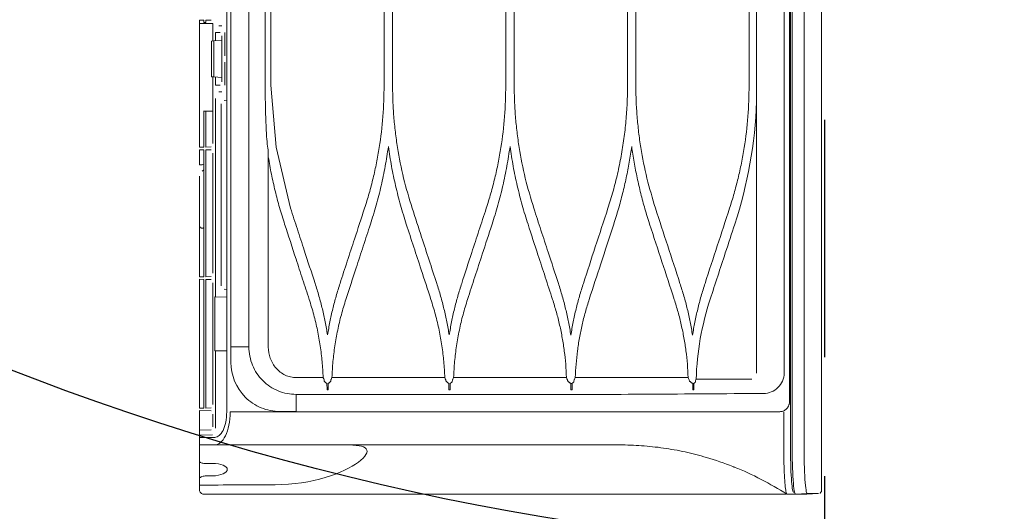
# Model space of a CAD drawing. Header units: inches. Extents: x 65192 to 78842, y -37594 to -36109.
# Tile 8 of 63: x 66825 to 66856, y -36754 to -36738. Entities that reach past the tile are written whole.
import ezdxf

# ---------------------------------------------------------------- set-up
doc = ezdxf.new("R2010")
doc.units = ezdxf.units.IN
doc.header["$MEASUREMENT"] = 0
doc.linetypes.add('HIDDEN', pattern=[0.375, 0.25, -0.125])
doc.layers.add('## 06 klimatyzator', color=30, linetype='Continuous', lineweight=15)
doc.layers.add('p--drzwi', color=7, linetype='Continuous')
doc.layers.add('p--podciąg', color=7, linetype='Continuous')

# ---------------------------------------------------------------- blocks, each defined once
blk = doc.blocks.new('drzwi-90-100')
blk.add_arc((10.8, 3.225), 84.153, 359.52334, 90.47666)
blk = doc.blocks.new('A$C66B7A3C4')
at = {"layer": '## 06 klimatyzator', "lineweight": 15}
for p, q in [((0.987, 1.56), (0.987, 85.44)), ((1.019, 84.083), (1.019, 2.917)), ((1.18, 3.822), (1.18, 83.178)), ((18.684, 82.346), (18.684, 4.654)), ((0.557, 43.5), (0.557, 1.56)), ((0.932, 1.56), (0.932, 43.5)), ((18.114, 43.5), (18.114, 4.654)), ((18.818, 43.5), (18.818, 2.6)), ((2.055, 29.154), (2.055, 3.822)), ((5.876, 12.923), (5.876, 17.499)), ((6.139, 17.499), (6.139, 12.923)), ((9.723, 12.923), (9.723, 17.499)), ((9.988, 17.499), (9.988, 12.923)), ((13.571, 12.923), (13.571, 17.499)), ((13.836, 17.499), (13.836, 12.923)), ((17.419, 12.923), (17.419, 17.499)), ((17.599, 17.499), (17.599, 12.923)), ((2.292, 17.395), (2.292, 12.923)), ((19.304, 14.975), (19.472, 14.978)), ((19.472, 14.978), (19.472, 14.907)), ((19.544, 14.98), (19.681, 14.982)), ((19.544, 14.907), (19.544, 14.98)), ((19.681, 14.878), (19.681, 14.982)), ((18.974, 14.795), (19.07, 14.795)), ((19.255, 14.871), (19.26, 14.871)), ((19.255, 14.322), (19.255, 14.871)), ((19.63, 14.878), (19.26, 14.871)), ((19.472, 14.907), (19.544, 14.907)), ((19.63, 14.878), (19.681, 14.878)), ((19.681, 14.878), (19.681, 11.069)), ((18.877, 13.854), (18.877, 14.585)), ((18.974, 13.026), (18.974, 14.484)), ((18.974, 14.337), (19.228, 14.324)), ((19.022, 14.587), (19.167, 14.587)), ((19.167, 14.327), (19.167, 14.587)), ((19.228, 14.324), (19.302, 14.32)), ((19.228, 13.186), (19.228, 14.324)), ((19.302, 14.32), (19.302, 13.19)), ((18.877, 12.924), (18.877, 13.655)), ((19.228, 13.186), (18.974, 13.172)), ((19.167, 12.923), (19.167, 13.183)), ((19.302, 13.19), (19.228, 13.186)), ((19.255, 11.077), (19.255, 13.187)), ((17.419, 12.923), (17.252, 10.971)), ((19.167, 12.923), (19.022, 12.923)), ((19.07, 12.715), (18.974, 12.715)), ((19.167, 6.233), (19.167, 12.505)), ((2.055, 12.385), (2.056, 12.386)), ((18.818, 12.45), (18.892, 12.444)), ((18.987, 12.34), (18.987, 6.582)), ((19.424, 12.099), (19.26, 12.099)), ((19.472, 12.099), (19.424, 12.099)), ((19.544, 12.099), (19.472, 12.099)), ((19.472, 12.099), (19.472, 10.969)), ((19.544, 12.099), (19.549, 12.099)), ((19.544, 10.968), (19.544, 12.099)), ((17.252, 10.971), (16.799, 9.036)), ((19.472, 10.969), (19.304, 10.972)), ((19.681, 10.965), (19.544, 10.968)), ((19.681, 10.965), (19.681, 11.069)), ((17.501, 4.653), (17.501, 10.817)), ((19.255, 6.982), (19.255, 10.776)), ((19.304, 10.881), (19.472, 10.884)), ((19.472, 10.884), (19.472, 6.874)), ((19.544, 10.885), (19.681, 10.887)), ((19.544, 6.873), (19.544, 10.885)), ((19.681, 10.887), (19.681, 10.411)), ((19.588, 10.411), (19.549, 10.433)), ((19.588, 10.411), (19.681, 10.411)), ((19.588, 10.213), (19.549, 10.235)), ((19.681, 9.542), (19.681, 10.05)), ((19.681, 7.129), (19.681, 8.482)), ((19.472, 6.874), (19.304, 6.877)), ((19.681, 6.87), (19.544, 6.873)), ((19.681, 7.129), (19.681, 6.975)), ((19.681, 6.871), (19.681, 6.975)), ((19.681, 6.871), (19.681, 6.87)), ((19.255, 2.833), (19.255, 6.681)), ((19.304, 6.786), (19.472, 6.789)), ((19.472, 6.789), (19.472, 2.725)), ((19.544, 6.79), (19.681, 6.793)), ((19.544, 2.724), (19.544, 6.79)), ((19.681, 6.793), (19.681, 6.689)), ((19.681, 6.689), (19.681, 2.826)), ((18.818, 6.472), (18.892, 6.478)), ((18.818, 6.227), (19.167, 6.233)), ((19.167, 6.233), (19.188, 6.233)), ((19.188, 6.233), (19.188, 4.529)), ((19.167, 4.529), (18.818, 4.535)), ((19.188, 4.529), (19.167, 4.529)), ((19.167, 2.089), (19.167, 4.529)), ((4.078, 3.51), (4.077, 3.302)), ((7.932, 3.51), (7.931, 3.302)), ((11.789, 3.51), (11.788, 3.302)), ((15.645, 3.51), (15.644, 3.302)), ((19.681, 2.722), (19.681, 2.826)), ((17.135, 2.61), (17.135, 2.616)), ((19.255, 2.136), (19.255, 2.533)), ((19.472, 2.725), (19.304, 2.728)), ((19.304, 2.638), (19.681, 2.645)), ((19.681, 2.722), (19.544, 2.724)), ((19.681, 2.541), (19.681, 2.645)), ((19.681, 2.541), (19.681, 2.129)), ((19.681, 1.872), (19.263, 1.879)), ((19.681, 2.025), (19.304, 2.032)), ((19.681, 2.025), (19.681, 2.129)), ((19.681, 2.025), (19.681, 1.872)), ((19.681, 2.025), (19.681, 2.025)), ((19.681, 1.872), (19.681, 1.799)), ((19.192, 1.799), (19.681, 1.799)), ((19.192, 1.56), (19.681, 1.56)), ((19.681, 1.799), (19.681, 1.56)), ((19.681, 1.026), (19.681, 0.748)), ((19.681, 0.748), (19.681, 0.484)), ((19.681, 0.29), (19.681, 0.339)), ((0.104, 0.022), (0.47, 0.003)), ((0.829, 0.003), (0.454, 0.022)), ((19.681, 0.29), (19.681, 0.265))]:
    blk.add_line(p, q, dxfattribs=at)
for points, knots in [([(0.003, 43.5), (0.003, 42.715), (0.003, 41.93), (0.003, 41.145), (0.003, 40.406), (0.003, 39.667), (0.003, 38.927), (0.003, 38.234), (0.003, 37.541), (0.003, 36.848), (0.003, 36.201), (0.003, 35.554), (0.003, 34.907), (0.003, 34.305), (0.003, 33.704), (0.003, 33.103), (0.003, 32.548), (0.003, 31.993), (0.003, 31.437), (0.003, 30.928), (0.003, 30.419), (0.003, 29.91), (0.003, 29.542), (0.003, 29.174), (0.003, 28.806), (0.003, 28.466), (0.003, 28.127), (0.003, 27.787), (0.003, 27.476), (0.003, 27.165), (0.003, 26.854), (0.003, 26.571), (0.003, 26.289), (0.003, 26.006), (0.003, 25.752), (0.003, 25.497), (0.003, 25.243), (0.003, 25.007), (0.003, 24.771), (0.003, 24.535), (0.003, 24.275), (0.003, 24.016), (0.003, 23.756), (0.003, 23.384), (0.003, 23.013), (0.003, 22.641), (0.003, 22.223), (0.003, 21.805), (0.003, 21.388), (0.003, 20.924), (0.003, 20.46), (0.003, 19.996), (0.003, 19.485), (0.003, 18.975), (0.003, 18.465), (0.003, 17.909), (0.003, 17.353), (0.003, 16.796), (0.003, 16.194), (0.003, 15.591), (0.003, 14.989), (0.003, 14.34), (0.003, 13.692), (0.003, 13.043), (0.003, 12.408), (0.003, 11.773), (0.003, 11.137), (0.003, 10.464), (0.003, 9.79), (0.003, 9.116), (0.003, 8.403), (0.003, 7.69), (0.003, 6.978), (0.003, 6.226), (0.003, 5.475), (0.003, 4.723), (0.003, 3.933), (0.003, 3.143), (0.003, 2.352), (0.003, 1.61), (0.003, 0.868), (0.003, 0.126)], [0, 0, 0, 0, 1, 1, 1, 2, 2, 2, 3, 3, 3, 4, 4, 4, 5, 5, 5, 6, 6, 6, 7, 7, 7, 8, 8, 8, 9, 9, 9, 10, 10, 10, 11, 11, 11, 12, 12, 12, 13, 13, 13, 14, 14, 14, 15, 15, 15, 16, 16, 16, 17, 17, 17, 18, 18, 18, 19, 19, 19, 20, 20, 20, 21, 21, 21, 22, 22, 22, 23, 23, 23, 24, 24, 24, 25, 25, 25, 26, 26, 26, 27, 27, 27, 27]), ([(2.292, 12.923), (2.299, 12.593), (2.307, 12.262), (2.331, 11.933), (2.355, 11.605), (2.396, 11.278), (2.448, 10.954), (2.474, 10.789), (2.503, 10.626), (2.536, 10.463), (2.568, 10.301), (2.604, 10.14), (2.643, 9.979), (2.682, 9.82), (2.723, 9.661), (2.768, 9.504), (2.813, 9.347), (2.862, 9.192), (2.911, 9.036)], [0, 0, 0, 0, 1, 1, 1, 2, 2, 2, 3, 3, 3, 4, 4, 4, 5, 5, 5, 6, 6, 6, 6]), ([(5.256, 9.036), (5.351, 9.351), (5.446, 9.665), (5.525, 9.984), (5.604, 10.303), (5.667, 10.626), (5.719, 10.951), (5.745, 11.115), (5.768, 11.278), (5.787, 11.443), (5.807, 11.606), (5.823, 11.771), (5.836, 11.935), (5.85, 12.099), (5.86, 12.264), (5.866, 12.428), (5.872, 12.593), (5.874, 12.758), (5.876, 12.923)], [0, 0, 0, 0, 1, 1, 1, 2, 2, 2, 3, 3, 3, 4, 4, 4, 5, 5, 5, 6, 6, 6, 6]), ([(6.139, 12.923), (6.142, 12.734), (6.144, 12.545), (6.152, 12.356), (6.16, 12.168), (6.173, 11.981), (6.19, 11.794), (6.207, 11.607), (6.228, 11.421), (6.253, 11.235), (6.278, 11.049), (6.308, 10.864), (6.342, 10.68), (6.375, 10.495), (6.413, 10.311), (6.455, 10.128), (6.497, 9.944), (6.543, 9.762), (6.595, 9.58), (6.646, 9.398), (6.703, 9.217), (6.759, 9.036)], [0, 0, 0, 0, 1, 1, 1, 2, 2, 2, 3, 3, 3, 4, 4, 4, 5, 5, 5, 6, 6, 6, 7, 7, 7, 7]), ([(9.103, 9.036), (9.198, 9.351), (9.293, 9.665), (9.372, 9.984), (9.452, 10.303), (9.515, 10.628), (9.567, 10.953), (9.592, 11.116), (9.615, 11.28), (9.635, 11.444), (9.654, 11.607), (9.671, 11.771), (9.684, 11.935), (9.697, 12.099), (9.707, 12.264), (9.713, 12.428), (9.719, 12.593), (9.721, 12.758), (9.723, 12.923)], [0, 0, 0, 0, 1, 1, 1, 2, 2, 2, 3, 3, 3, 4, 4, 4, 5, 5, 5, 6, 6, 6, 6]), ([(9.988, 12.923), (9.995, 12.593), (10.003, 12.264), (10.027, 11.936), (10.051, 11.608), (10.092, 11.28), (10.144, 10.954), (10.17, 10.792), (10.199, 10.63), (10.231, 10.468), (10.264, 10.307), (10.299, 10.146), (10.338, 9.987), (10.376, 9.827), (10.418, 9.667), (10.463, 9.509), (10.509, 9.351), (10.558, 9.194), (10.608, 9.036)], [0, 0, 0, 0, 1, 1, 1, 2, 2, 2, 3, 3, 3, 4, 4, 4, 5, 5, 5, 6, 6, 6, 6]), ([(12.951, 9.036), (13.046, 9.351), (13.141, 9.666), (13.22, 9.986), (13.3, 10.305), (13.363, 10.629), (13.415, 10.955), (13.44, 11.118), (13.463, 11.281), (13.483, 11.445), (13.502, 11.609), (13.518, 11.772), (13.532, 11.936), (13.545, 12.1), (13.555, 12.265), (13.561, 12.429), (13.567, 12.593), (13.569, 12.758), (13.571, 12.923)], [0, 0, 0, 0, 1, 1, 1, 2, 2, 2, 3, 3, 3, 4, 4, 4, 5, 5, 5, 6, 6, 6, 6]), ([(13.836, 12.923), (13.844, 12.594), (13.851, 12.265), (13.875, 11.937), (13.899, 11.609), (13.94, 11.281), (13.992, 10.956), (14.018, 10.793), (14.047, 10.631), (14.08, 10.469), (14.112, 10.308), (14.147, 10.147), (14.186, 9.987), (14.225, 9.827), (14.266, 9.667), (14.311, 9.509), (14.357, 9.351), (14.406, 9.194), (14.456, 9.036)], [0, 0, 0, 0, 1, 1, 1, 2, 2, 2, 3, 3, 3, 4, 4, 4, 5, 5, 5, 6, 6, 6, 6]), ([(17.599, 12.923), (17.599, 12.907), (17.599, 12.891), (17.599, 12.876), (17.599, 12.778), (17.598, 12.679), (17.597, 12.581), (17.596, 12.501), (17.595, 12.421), (17.594, 12.34)], [0, 0, 0, 0, 1, 1, 1, 2, 2, 2, 3, 3, 3, 3]), ([(17.594, 12.34), (17.593, 12.288), (17.592, 12.236), (17.59, 12.183), (17.587, 12.066), (17.584, 11.949), (17.58, 11.831), (17.575, 11.716), (17.571, 11.601), (17.565, 11.486)], [0, 0, 0, 0, 1, 1, 1, 2, 2, 2, 3, 3, 3, 3]), ([(17.565, 11.486), (17.563, 11.452), (17.562, 11.417), (17.559, 11.383), (17.553, 11.275), (17.545, 11.167), (17.532, 11.06)], [0, 0, 0, 0, 1, 1, 1, 2, 2, 2, 2]), ([(6.007, 10.99), (5.983, 10.824), (5.958, 10.658), (5.93, 10.492), (5.901, 10.327), (5.869, 10.162), (5.834, 9.998), (5.799, 9.833), (5.761, 9.669), (5.72, 9.506), (5.679, 9.342), (5.636, 9.178), (5.589, 9.017), (5.541, 8.854), (5.49, 8.692), (5.439, 8.53)], [0, 0, 0, 0, 1, 1, 1, 2, 2, 2, 3, 3, 3, 4, 4, 4, 5, 5, 5, 5]), ([(6.576, 8.53), (6.525, 8.692), (6.474, 8.854), (6.426, 9.017), (6.379, 9.179), (6.335, 9.342), (6.294, 9.507), (6.254, 9.67), (6.216, 9.834), (6.181, 9.998), (6.146, 10.163), (6.114, 10.327), (6.085, 10.493), (6.057, 10.658), (6.032, 10.824), (6.007, 10.99)], [0, 0, 0, 0, 1, 1, 1, 2, 2, 2, 3, 3, 3, 4, 4, 4, 5, 5, 5, 5]), ([(9.855, 10.985), (9.824, 10.778), (9.792, 10.57), (9.755, 10.363), (9.718, 10.156), (9.674, 9.951), (9.627, 9.746), (9.579, 9.542), (9.528, 9.338), (9.471, 9.135), (9.413, 8.932), (9.35, 8.731), (9.287, 8.53)], [0, 0, 0, 0, 1, 1, 1, 2, 2, 2, 3, 3, 3, 4, 4, 4, 4]), ([(10.423, 8.53), (10.36, 8.732), (10.297, 8.934), (10.239, 9.138), (10.182, 9.341), (10.131, 9.545), (10.083, 9.75), (10.036, 9.954), (9.993, 10.16), (9.955, 10.366), (9.918, 10.572), (9.887, 10.779), (9.855, 10.985)], [0, 0, 0, 0, 1, 1, 1, 2, 2, 2, 3, 3, 3, 4, 4, 4, 4]), ([(13.703, 10.984), (13.672, 10.776), (13.641, 10.569), (13.603, 10.363), (13.566, 10.157), (13.522, 9.952), (13.475, 9.747), (13.428, 9.542), (13.376, 9.338), (13.319, 9.136), (13.262, 8.933), (13.199, 8.732), (13.136, 8.53)], [0, 0, 0, 0, 1, 1, 1, 2, 2, 2, 3, 3, 3, 4, 4, 4, 4]), ([(14.271, 8.53), (14.208, 8.732), (14.145, 8.933), (14.087, 9.136), (14.03, 9.339), (13.979, 9.542), (13.931, 9.747), (13.884, 9.952), (13.841, 10.157), (13.803, 10.363), (13.766, 10.569), (13.735, 10.776), (13.703, 10.984)], [0, 0, 0, 0, 1, 1, 1, 2, 2, 2, 3, 3, 3, 4, 4, 4, 4]), ([(17.501, 10.653), (17.47, 10.474), (17.439, 10.294), (17.403, 10.116), (17.368, 9.938), (17.327, 9.76), (17.284, 9.583), (17.241, 9.406), (17.195, 9.23), (17.144, 9.055), (17.094, 8.879), (17.039, 8.704), (16.984, 8.53)], [0, 0, 0, 0, 1, 1, 1, 2, 2, 2, 3, 3, 3, 4, 4, 4, 4]), ([(19.681, 9.542), (19.681, 9.474), (19.681, 9.407), (19.681, 9.34), (19.681, 9.273), (19.681, 9.208), (19.681, 9.144), (19.681, 9.081), (19.681, 9.021), (19.681, 8.965), (19.681, 8.908), (19.681, 8.855), (19.681, 8.807), (19.681, 8.759), (19.681, 8.716), (19.681, 8.678), (19.681, 8.64), (19.681, 8.608), (19.681, 8.582), (19.681, 8.555), (19.681, 8.536), (19.681, 8.522), (19.681, 8.509), (19.681, 8.502), (19.681, 8.502)], [0, 0, 0, 0, 1, 1, 1, 2, 2, 2, 3, 3, 3, 4, 4, 4, 5, 5, 5, 6, 6, 6, 7, 7, 7, 8, 8, 8, 8]), ([(2.911, 9.036), (3.041, 8.641), (3.17, 8.245), (3.3, 7.849), (3.429, 7.454), (3.558, 7.059), (3.687, 6.664)], [0, 0, 0, 0, 1, 1, 1, 2, 2, 2, 2]), ([(6.759, 9.036), (6.892, 8.63), (7.025, 8.223), (7.158, 7.816), (7.284, 7.432), (7.41, 7.048), (7.536, 6.664)], [0, 0, 0, 0, 1, 1, 1, 2, 2, 2, 2]), ([(8.327, 6.664), (8.434, 6.991), (8.541, 7.318), (8.648, 7.645), (8.724, 7.877), (8.8, 8.109), (8.876, 8.341), (8.951, 8.573), (9.027, 8.804), (9.103, 9.036)], [0, 0, 0, 0, 1, 1, 1, 2, 2, 2, 3, 3, 3, 3]), ([(10.608, 9.036), (10.684, 8.803), (10.761, 8.569), (10.837, 8.335), (10.914, 8.101), (10.99, 7.868), (11.067, 7.634), (11.173, 7.311), (11.278, 6.987), (11.384, 6.664)], [0, 0, 0, 0, 1, 1, 1, 2, 2, 2, 3, 3, 3, 3]), ([(12.175, 6.664), (12.254, 6.908), (12.334, 7.151), (12.414, 7.395), (12.493, 7.638), (12.573, 7.882), (12.653, 8.125), (12.752, 8.429), (12.851, 8.733), (12.951, 9.036)], [0, 0, 0, 0, 1, 1, 1, 2, 2, 2, 3, 3, 3, 3]), ([(14.456, 9.036), (14.562, 8.712), (14.668, 8.388), (14.774, 8.064), (14.85, 7.831), (14.927, 7.598), (15.003, 7.364), (15.08, 7.131), (15.156, 6.898), (15.232, 6.664)], [0, 0, 0, 0, 1, 1, 1, 2, 2, 2, 3, 3, 3, 3]), ([(16.022, 6.664), (16.136, 7.012), (16.25, 7.36), (16.364, 7.708), (16.437, 7.93), (16.509, 8.151), (16.581, 8.372), (16.654, 8.594), (16.726, 8.815), (16.799, 9.036)], [0, 0, 0, 0, 1, 1, 1, 2, 2, 2, 3, 3, 3, 3]), ([(7.352, 6.158), (7.23, 6.532), (7.107, 6.906), (6.985, 7.279), (6.849, 7.696), (6.712, 8.113), (6.576, 8.53)], [0, 0, 0, 0, 1, 1, 1, 2, 2, 2, 2]), ([(9.287, 8.53), (9.182, 8.208), (9.077, 7.886), (8.971, 7.564), (8.894, 7.33), (8.818, 7.095), (8.741, 6.861), (8.664, 6.627), (8.588, 6.392), (8.511, 6.158)], [0, 0, 0, 0, 1, 1, 1, 2, 2, 2, 3, 3, 3, 3]), ([(11.2, 6.158), (11.122, 6.396), (11.044, 6.634), (10.966, 6.872), (10.888, 7.111), (10.81, 7.349), (10.732, 7.587), (10.629, 7.901), (10.526, 8.216), (10.423, 8.53)], [0, 0, 0, 0, 1, 1, 1, 2, 2, 2, 3, 3, 3, 3]), ([(13.136, 8.53), (13.057, 8.29), (12.979, 8.051), (12.9, 7.811), (12.822, 7.572), (12.743, 7.332), (12.665, 7.092), (12.563, 6.781), (12.461, 6.469), (12.359, 6.158)], [0, 0, 0, 0, 1, 1, 1, 2, 2, 2, 3, 3, 3, 3]), ([(15.047, 6.158), (14.939, 6.489), (14.83, 6.821), (14.722, 7.153), (14.647, 7.382), (14.572, 7.612), (14.496, 7.841), (14.421, 8.071), (14.346, 8.3), (14.271, 8.53)], [0, 0, 0, 0, 1, 1, 1, 2, 2, 2, 3, 3, 3, 3]), ([(16.984, 8.53), (16.864, 8.164), (16.744, 7.798), (16.624, 7.432), (16.555, 7.219), (16.485, 7.007), (16.416, 6.795), (16.346, 6.582), (16.277, 6.37), (16.207, 6.158)], [0, 0, 0, 0, 1, 1, 1, 2, 2, 2, 3, 3, 3, 3]), ([(19.549, 8.414), (19.549, 8.415), (19.55, 8.414), (19.551, 8.414), (19.557, 8.411), (19.563, 8.409), (19.569, 8.408), (19.575, 8.407), (19.582, 8.406), (19.588, 8.406), (19.595, 8.406), (19.601, 8.407), (19.607, 8.408), (19.613, 8.409), (19.619, 8.411), (19.625, 8.414), (19.636, 8.419), (19.646, 8.426), (19.654, 8.435), (19.663, 8.444), (19.669, 8.454), (19.674, 8.466), (19.679, 8.477), (19.681, 8.489), (19.681, 8.502)], [0, 0, 0, 0, 1, 1, 1, 2, 2, 2, 3, 3, 3, 4, 4, 4, 5, 5, 5, 6, 6, 6, 7, 7, 7, 8, 8, 8, 8]), ([(3.687, 6.664), (3.73, 6.529), (3.773, 6.394), (3.812, 6.258), (3.85, 6.123), (3.886, 5.986), (3.919, 5.85), (3.952, 5.714), (3.982, 5.577), (4.009, 5.44), (4.036, 5.303), (4.06, 5.166), (4.083, 5.028)], [0, 0, 0, 0, 1, 1, 1, 2, 2, 2, 3, 3, 3, 4, 4, 4, 4]), ([(4.083, 5.028), (4.107, 5.167), (4.131, 5.305), (4.158, 5.443), (4.185, 5.581), (4.216, 5.718), (4.249, 5.854), (4.282, 5.99), (4.317, 6.126), (4.356, 6.261), (4.395, 6.396), (4.437, 6.53), (4.48, 6.664)], [0, 0, 0, 0, 1, 1, 1, 2, 2, 2, 3, 3, 3, 4, 4, 4, 4]), ([(7.536, 6.664), (7.578, 6.53), (7.62, 6.396), (7.659, 6.261), (7.698, 6.126), (7.733, 5.991), (7.766, 5.854), (7.799, 5.718), (7.83, 5.582), (7.857, 5.444), (7.884, 5.307), (7.908, 5.169), (7.931, 5.031)], [0, 0, 0, 0, 1, 1, 1, 2, 2, 2, 3, 3, 3, 4, 4, 4, 4]), ([(7.931, 5.031), (7.955, 5.169), (7.978, 5.306), (8.005, 5.443), (8.033, 5.58), (8.063, 5.716), (8.096, 5.852), (8.129, 5.988), (8.164, 6.124), (8.203, 6.259), (8.242, 6.395), (8.285, 6.529), (8.327, 6.664)], [0, 0, 0, 0, 1, 1, 1, 2, 2, 2, 3, 3, 3, 4, 4, 4, 4]), ([(11.384, 6.664), (11.426, 6.53), (11.469, 6.396), (11.507, 6.261), (11.546, 6.127), (11.581, 5.991), (11.614, 5.855), (11.647, 5.719), (11.678, 5.583), (11.705, 5.446), (11.732, 5.309), (11.756, 5.172), (11.779, 5.034)], [0, 0, 0, 0, 1, 1, 1, 2, 2, 2, 3, 3, 3, 4, 4, 4, 4]), ([(11.779, 5.034), (11.803, 5.171), (11.826, 5.309), (11.854, 5.445), (11.881, 5.582), (11.911, 5.719), (11.944, 5.854), (11.977, 5.99), (12.012, 6.126), (12.051, 6.26), (12.09, 6.396), (12.132, 6.53), (12.175, 6.664)], [0, 0, 0, 0, 1, 1, 1, 2, 2, 2, 3, 3, 3, 4, 4, 4, 4]), ([(15.232, 6.664), (15.275, 6.53), (15.317, 6.396), (15.356, 6.261), (15.394, 6.127), (15.43, 5.991), (15.463, 5.855), (15.495, 5.72), (15.526, 5.583), (15.553, 5.447), (15.58, 5.31), (15.604, 5.172), (15.627, 5.035)], [0, 0, 0, 0, 1, 1, 1, 2, 2, 2, 3, 3, 3, 4, 4, 4, 4]), ([(15.627, 5.035), (15.651, 5.172), (15.674, 5.31), (15.701, 5.446), (15.729, 5.583), (15.759, 5.719), (15.792, 5.855), (15.825, 5.991), (15.86, 6.126), (15.899, 6.261), (15.938, 6.396), (15.98, 6.53), (16.022, 6.664)], [0, 0, 0, 0, 1, 1, 1, 2, 2, 2, 3, 3, 3, 4, 4, 4, 4]), ([(4.662, 6.158), (4.621, 6.025), (4.579, 5.891), (4.541, 5.757), (4.503, 5.623), (4.47, 5.488), (4.439, 5.352), (4.408, 5.216), (4.38, 5.08), (4.356, 4.943), (4.331, 4.806), (4.31, 4.668), (4.292, 4.53), (4.273, 4.392), (4.258, 4.253), (4.247, 4.114), (4.236, 3.974), (4.229, 3.834), (4.222, 3.693)], [0, 0, 0, 0, 1, 1, 1, 2, 2, 2, 3, 3, 3, 4, 4, 4, 5, 5, 5, 6, 6, 6, 6]), ([(7.793, 3.691), (7.786, 3.831), (7.779, 3.972), (7.767, 4.112), (7.756, 4.251), (7.741, 4.39), (7.723, 4.529), (7.705, 4.667), (7.683, 4.805), (7.659, 4.942), (7.634, 5.079), (7.606, 5.215), (7.576, 5.351), (7.545, 5.487), (7.511, 5.622), (7.473, 5.756), (7.436, 5.891), (7.394, 6.024), (7.352, 6.158)], [0, 0, 0, 0, 1, 1, 1, 2, 2, 2, 3, 3, 3, 4, 4, 4, 5, 5, 5, 6, 6, 6, 6]), ([(8.511, 6.158), (8.469, 6.023), (8.427, 5.889), (8.389, 5.753), (8.351, 5.619), (8.317, 5.483), (8.286, 5.346), (8.255, 5.21), (8.228, 5.074), (8.203, 4.937), (8.179, 4.8), (8.157, 4.662), (8.139, 4.524), (8.121, 4.386), (8.106, 4.247), (8.095, 4.109), (8.084, 3.97), (8.077, 3.83), (8.07, 3.691)], [0, 0, 0, 0, 1, 1, 1, 2, 2, 2, 3, 3, 3, 4, 4, 4, 5, 5, 5, 6, 6, 6, 6]), ([(11.641, 3.688), (11.632, 3.856), (11.623, 4.025), (11.608, 4.192), (11.593, 4.359), (11.572, 4.526), (11.547, 4.692), (11.522, 4.857), (11.493, 5.022), (11.459, 5.185), (11.425, 5.349), (11.387, 5.513), (11.343, 5.674), (11.299, 5.836), (11.249, 5.997), (11.2, 6.158)], [0, 0, 0, 0, 1, 1, 1, 2, 2, 2, 3, 3, 3, 4, 4, 4, 5, 5, 5, 5]), ([(12.359, 6.158), (12.309, 5.997), (12.259, 5.835), (12.215, 5.673), (12.171, 5.511), (12.133, 5.347), (12.099, 5.183), (12.065, 5.019), (12.036, 4.854), (12.011, 4.689), (11.986, 4.524), (11.965, 4.357), (11.95, 4.191), (11.936, 4.023), (11.927, 3.856), (11.918, 3.688)], [0, 0, 0, 0, 1, 1, 1, 2, 2, 2, 3, 3, 3, 4, 4, 4, 5, 5, 5, 5]), ([(15.488, 3.687), (15.479, 3.855), (15.471, 4.023), (15.456, 4.191), (15.441, 4.358), (15.42, 4.524), (15.395, 4.69), (15.37, 4.856), (15.341, 5.02), (15.307, 5.184), (15.273, 5.348), (15.235, 5.512), (15.191, 5.673), (15.147, 5.836), (15.097, 5.997), (15.047, 6.158)], [0, 0, 0, 0, 1, 1, 1, 2, 2, 2, 3, 3, 3, 4, 4, 4, 5, 5, 5, 5]), ([(16.207, 6.158), (16.157, 5.996), (16.107, 5.835), (16.063, 5.672), (16.019, 5.51), (15.981, 5.347), (15.947, 5.182), (15.913, 5.018), (15.884, 4.854), (15.859, 4.688), (15.834, 4.523), (15.813, 4.357), (15.799, 4.19), (15.784, 4.023), (15.775, 3.855), (15.766, 3.687)], [0, 0, 0, 0, 1, 1, 1, 2, 2, 2, 3, 3, 3, 4, 4, 4, 5, 5, 5, 5]), ([(17.501, 4.653), (17.501, 4.532), (17.48, 4.41), (17.439, 4.296), (17.397, 4.182), (17.335, 4.075), (17.255, 3.984), (17.215, 3.938), (17.17, 3.897), (17.122, 3.86), (17.073, 3.823), (17.021, 3.791), (16.966, 3.765), (16.911, 3.74), (16.853, 3.72), (16.794, 3.707), (16.735, 3.694), (16.674, 3.687), (16.613, 3.687)], [0, 0, 0, 0, 1, 1, 1, 2, 2, 2, 3, 3, 3, 4, 4, 4, 5, 5, 5, 6, 6, 6, 6]), ([(18.114, 4.654), (18.114, 4.458), (18.075, 4.259), (18, 4.079), (17.925, 3.898), (17.815, 3.73), (17.676, 3.592), (17.537, 3.453), (17.371, 3.343), (17.189, 3.268), (17.007, 3.193), (16.812, 3.156), (16.615, 3.156)], [0, 0, 0, 0, 1, 1, 1, 2, 2, 2, 3, 3, 3, 4, 4, 4, 4]), ([(18.684, 4.654), (18.684, 4.518), (18.684, 4.383), (18.684, 4.247), (18.684, 4.22), (18.684, 4.193), (18.685, 4.165)], [0, 0, 0, 0, 1, 1, 1, 2, 2, 2, 2]), ([(18.685, 4.165), (18.685, 3.762), (18.518, 3.357), (18.231, 3.07), (18.087, 2.926), (17.915, 2.811), (17.729, 2.734), (17.542, 2.657), (17.337, 2.616), (17.135, 2.616)], [0, 0, 0, 0, 1, 1, 1, 2, 2, 2, 3, 3, 3, 3]), ([(1.836, 3.185), (1.668, 3.185), (1.503, 3.253), (1.382, 3.372), (1.262, 3.492), (1.18, 3.653), (1.18, 3.822)], [0, 0, 0, 0, 1, 1, 1, 2, 2, 2, 2]), ([(3.969, 3.634), (3.743, 3.634), (3.516, 3.634), (3.286, 3.634), (3.105, 3.634), (2.923, 3.634), (2.738, 3.634), (2.553, 3.633), (2.366, 3.633), (2.208, 3.633)], [0, 0, 0, 0, 1, 1, 1, 2, 2, 2, 3, 3, 3, 3]), ([(3.97, 3.631), (3.971, 3.629), (3.972, 3.628), (3.975, 3.626), (3.976, 3.625), (3.978, 3.625), (3.98, 3.624)], [0, 0, 0, 0, 1, 1, 1, 2, 2, 2, 2]), ([(3.983, 3.614), (3.985, 3.604), (3.986, 3.593), (3.987, 3.582), (3.988, 3.573), (3.989, 3.564), (3.99, 3.555)], [0, 0, 0, 0, 1, 1, 1, 2, 2, 2, 2]), ([(4, 3.535), (3.997, 3.539), (3.994, 3.543), (3.992, 3.547), (3.991, 3.55), (3.991, 3.552), (3.99, 3.555)], [0, 0, 0, 0, 1, 1, 1, 2, 2, 2, 2]), ([(4.021, 3.517), (4.018, 3.52), (4.014, 3.523), (4.011, 3.526), (4.007, 3.529), (4.004, 3.532), (4, 3.535)], [0, 0, 0, 0, 1, 1, 1, 2, 2, 2, 2]), ([(4.043, 3.51), (4.039, 3.51), (4.035, 3.511), (4.031, 3.512), (4.028, 3.513), (4.025, 3.515), (4.023, 3.516), (4.022, 3.517), (4.021, 3.517), (4.021, 3.517)], [0, 0, 0, 0, 1, 1, 1, 2, 2, 2, 3, 3, 3, 3]), ([(4.124, 3.53), (4.119, 3.526), (4.114, 3.522), (4.108, 3.519), (4.103, 3.516), (4.099, 3.514), (4.094, 3.513), (4.09, 3.511), (4.085, 3.511), (4.081, 3.51), (4.08, 3.51), (4.078, 3.509), (4.078, 3.51)], [0, 0, 0, 0, 1, 1, 1, 2, 2, 2, 3, 3, 3, 4, 4, 4, 4]), ([(4.166, 3.568), (4.159, 3.562), (4.153, 3.556), (4.146, 3.55), (4.139, 3.543), (4.131, 3.537), (4.124, 3.53)], [0, 0, 0, 0, 1, 1, 1, 2, 2, 2, 2]), ([(4.193, 3.613), (4.191, 3.605), (4.188, 3.597), (4.183, 3.589), (4.179, 3.582), (4.173, 3.575), (4.166, 3.568)], [0, 0, 0, 0, 1, 1, 1, 2, 2, 2, 2]), ([(7.793, 3.691), (7.185, 3.692), (6.585, 3.692), (5.991, 3.693), (5.397, 3.694), (4.813, 3.694), (4.222, 3.693)], [0, 0, 0, 0, 1, 1, 1, 2, 2, 2, 2]), ([(7.816, 3.633), (7.817, 3.631), (7.819, 3.629), (7.821, 3.628), (7.823, 3.627), (7.824, 3.626), (7.826, 3.625)], [0, 0, 0, 0, 1, 1, 1, 2, 2, 2, 2]), ([(7.83, 3.614), (7.831, 3.605), (7.832, 3.596), (7.833, 3.587), (7.834, 3.578), (7.835, 3.57), (7.836, 3.561)], [0, 0, 0, 0, 1, 1, 1, 2, 2, 2, 2]), ([(7.847, 3.539), (7.843, 3.542), (7.84, 3.547), (7.839, 3.551), (7.837, 3.554), (7.836, 3.558), (7.836, 3.561)], [0, 0, 0, 0, 1, 1, 1, 2, 2, 2, 2]), ([(7.871, 3.519), (7.867, 3.522), (7.863, 3.525), (7.859, 3.529), (7.855, 3.532), (7.851, 3.535), (7.847, 3.539)], [0, 0, 0, 0, 1, 1, 1, 2, 2, 2, 2]), ([(7.894, 3.51), (7.889, 3.51), (7.884, 3.511), (7.88, 3.513), (7.877, 3.514), (7.874, 3.516), (7.871, 3.519)], [0, 0, 0, 0, 1, 1, 1, 2, 2, 2, 2]), ([(7.976, 3.529), (7.971, 3.525), (7.966, 3.521), (7.96, 3.518), (7.956, 3.515), (7.951, 3.513), (7.946, 3.512), (7.942, 3.511), (7.938, 3.51), (7.934, 3.51)], [0, 0, 0, 0, 1, 1, 1, 2, 2, 2, 3, 3, 3, 3]), ([(8.016, 3.565), (8.01, 3.559), (8.003, 3.553), (7.996, 3.547), (7.99, 3.541), (7.983, 3.535), (7.976, 3.529)], [0, 0, 0, 0, 1, 1, 1, 2, 2, 2, 2]), ([(8.041, 3.607), (8.039, 3.599), (8.036, 3.59), (8.031, 3.582), (8.027, 3.576), (8.022, 3.57), (8.016, 3.565)], [0, 0, 0, 0, 1, 1, 1, 2, 2, 2, 2]), ([(11.661, 3.636), (11.662, 3.634), (11.664, 3.632), (11.666, 3.63), (11.668, 3.629), (11.67, 3.629), (11.672, 3.628)], [0, 0, 0, 0, 1, 1, 1, 2, 2, 2, 2]), ([(11.694, 3.545), (11.689, 3.549), (11.686, 3.555), (11.683, 3.561), (11.682, 3.564), (11.681, 3.568), (11.681, 3.572)], [0, 0, 0, 0, 1, 1, 1, 2, 2, 2, 2]), ([(11.722, 3.521), (11.717, 3.525), (11.713, 3.529), (11.708, 3.533), (11.703, 3.537), (11.699, 3.541), (11.694, 3.545)], [0, 0, 0, 0, 1, 1, 1, 2, 2, 2, 2]), ([(11.751, 3.51), (11.746, 3.51), (11.742, 3.511), (11.738, 3.512), (11.735, 3.513), (11.731, 3.514), (11.728, 3.516), (11.726, 3.517), (11.724, 3.519), (11.722, 3.521)], [0, 0, 0, 0, 1, 1, 1, 2, 2, 2, 3, 3, 3, 3]), ([(11.829, 3.526), (11.825, 3.523), (11.82, 3.519), (11.815, 3.517), (11.811, 3.514), (11.806, 3.513), (11.802, 3.512), (11.798, 3.511), (11.793, 3.51), (11.789, 3.51)], [0, 0, 0, 0, 1, 1, 1, 2, 2, 2, 3, 3, 3, 3]), ([(11.866, 3.559), (11.86, 3.554), (11.854, 3.548), (11.848, 3.543), (11.842, 3.537), (11.835, 3.532), (11.829, 3.526)], [0, 0, 0, 0, 1, 1, 1, 2, 2, 2, 2]), ([(11.888, 3.597), (11.887, 3.589), (11.883, 3.581), (11.878, 3.573), (11.875, 3.568), (11.871, 3.563), (11.866, 3.559)], [0, 0, 0, 0, 1, 1, 1, 2, 2, 2, 2]), ([(15.507, 3.639), (15.508, 3.637), (15.51, 3.635), (15.513, 3.633), (15.514, 3.632), (15.516, 3.631), (15.518, 3.63)], [0, 0, 0, 0, 1, 1, 1, 2, 2, 2, 2]), ([(15.542, 3.55), (15.537, 3.554), (15.533, 3.56), (15.531, 3.566), (15.529, 3.571), (15.527, 3.576), (15.527, 3.581)], [0, 0, 0, 0, 1, 1, 1, 2, 2, 2, 2]), ([(15.573, 3.522), (15.568, 3.527), (15.563, 3.532), (15.558, 3.536), (15.553, 3.541), (15.547, 3.545), (15.542, 3.55)], [0, 0, 0, 0, 1, 1, 1, 2, 2, 2, 2]), ([(15.605, 3.51), (15.6, 3.51), (15.596, 3.511), (15.592, 3.512), (15.588, 3.513), (15.584, 3.515), (15.581, 3.517), (15.578, 3.518), (15.575, 3.52), (15.573, 3.522)], [0, 0, 0, 0, 1, 1, 1, 2, 2, 2, 3, 3, 3, 3]), ([(15.681, 3.524), (15.678, 3.521), (15.673, 3.518), (15.668, 3.515), (15.664, 3.514), (15.66, 3.512), (15.655, 3.511), (15.652, 3.511), (15.649, 3.51), (15.646, 3.51)], [0, 0, 0, 0, 1, 1, 1, 2, 2, 2, 3, 3, 3, 3]), ([(15.716, 3.554), (15.71, 3.549), (15.704, 3.544), (15.699, 3.539), (15.693, 3.534), (15.687, 3.529), (15.681, 3.524)], [0, 0, 0, 0, 1, 1, 1, 2, 2, 2, 2]), ([(15.735, 3.588), (15.733, 3.58), (15.73, 3.572), (15.726, 3.565), (15.723, 3.561), (15.72, 3.558), (15.716, 3.554)], [0, 0, 0, 0, 1, 1, 1, 2, 2, 2, 2]), ([(15.766, 3.687), (15.765, 3.684), (15.764, 3.681), (15.762, 3.677), (15.754, 3.656), (15.746, 3.635), (15.738, 3.614)], [0, 0, 0, 0, 1, 1, 1, 2, 2, 2, 2]), ([(16.615, 3.156), (15.347, 3.156), (14.078, 3.155), (12.818, 3.154), (11.558, 3.153), (10.305, 3.152), (9.074, 3.153), (8.459, 3.154), (7.848, 3.155), (7.243, 3.156), (6.638, 3.157), (6.041, 3.156), (5.448, 3.162), (4.856, 3.167), (4.271, 3.169), (3.674, 3.174), (3.077, 3.178), (2.465, 3.183), (1.836, 3.185)], [0, 0, 0, 0, 1, 1, 1, 2, 2, 2, 3, 3, 3, 4, 4, 4, 5, 5, 5, 6, 6, 6, 6]), ([(1.019, 2.917), (1.019, 2.917), (1.019, 2.917), (1.019, 2.917), (1.019, 2.895), (1.022, 2.872), (1.027, 2.85), (1.028, 2.842), (1.031, 2.834), (1.033, 2.825)], [0, 0, 0, 0, 1, 1, 1, 2, 2, 2, 3, 3, 3, 3]), ([(1.033, 2.825), (1.042, 2.798), (1.055, 2.772), (1.071, 2.749), (1.088, 2.723), (1.109, 2.699), (1.133, 2.679), (1.145, 2.669), (1.158, 2.66), (1.171, 2.652)], [0, 0, 0, 0, 1, 1, 1, 2, 2, 2, 3, 3, 3, 3]), ([(1.171, 2.652), (1.188, 2.642), (1.206, 2.634), (1.224, 2.627), (1.257, 2.616), (1.292, 2.61), (1.327, 2.61)], [0, 0, 0, 0, 1, 1, 1, 2, 2, 2, 2]), ([(1.2, 2.6), (1.2, 2.309), (1.2, 2.017), (1.2, 1.726), (1.2, 1.69), (1.2, 1.653), (1.2, 1.617), (1.2, 1.598), (1.2, 1.579), (1.2, 1.56)], [0, 0, 0, 0, 1, 1, 1, 2, 2, 2, 3, 3, 3, 3]), ([(1.327, 2.61), (1.494, 2.61), (1.666, 2.61), (1.834, 2.61), (2.002, 2.61), (2.169, 2.61), (2.335, 2.61), (2.666, 2.61), (2.993, 2.61), (3.316, 2.61), (3.964, 2.61), (4.601, 2.61), (5.237, 2.61), (5.874, 2.61), (6.511, 2.61), (7.157, 2.61), (7.803, 2.61), (8.456, 2.61), (9.114, 2.61), (10.432, 2.61), (11.769, 2.61), (13.107, 2.61), (14.446, 2.61), (15.789, 2.61), (17.135, 2.61)], [0, 0, 0, 0, 1, 1, 1, 2, 2, 2, 3, 3, 3, 4, 4, 4, 5, 5, 5, 6, 6, 6, 7, 7, 7, 8, 8, 8, 8]), ([(17.135, 2.616), (17.126, 2.617), (17.116, 2.617), (17.106, 2.617), (16.943, 2.617), (16.78, 2.617), (16.616, 2.617)], [0, 0, 0, 0, 1, 1, 1, 2, 2, 2, 2]), ([(17.123, 2.6), (17.457, 2.6), (17.792, 2.6), (18.126, 2.6), (18.319, 2.6), (18.513, 2.6), (18.706, 2.6)], [0, 0, 0, 0, 1, 1, 1, 2, 2, 2, 2]), ([(18.706, 2.6), (18.706, 2.31), (18.765, 2.033), (18.857, 1.846), (18.949, 1.66), (19.07, 1.56), (19.192, 1.56)], [0, 0, 0, 0, 1, 1, 1, 2, 2, 2, 2]), ([(18.818, 2.6), (18.818, 2.377), (18.863, 2.163), (18.934, 2.02), (19.005, 1.876), (19.098, 1.799), (19.192, 1.799)], [0, 0, 0, 0, 1, 1, 1, 2, 2, 2, 2]), ([(0.557, 1.56), (0.557, 1.156), (0.545, 0.755), (0.527, 0.472), (0.508, 0.189), (0.481, 0.023), (0.454, 0.022)], [0, 0, 0, 0, 1, 1, 1, 2, 2, 2, 2]), ([(0.829, 0.003), (0.856, 0.003), (0.883, 0.171), (0.902, 0.458), (0.921, 0.745), (0.932, 1.148), (0.932, 1.56)], [0, 0, 0, 0, 1, 1, 1, 2, 2, 2, 2]), ([(0.987, 1.56), (0.987, 1.162), (0.976, 0.772), (0.957, 0.495), (0.94, 0.246), (0.916, 0.089), (0.892, 0.06)], [0, 0, 0, 0, 1, 1, 1, 2, 2, 2, 2]), ([(1.2, 1.56), (1.2, 1.543), (1.2, 1.525), (1.199, 1.508), (1.199, 1.435), (1.199, 1.362), (1.198, 1.29), (1.196, 1.147), (1.193, 1.007), (1.189, 0.876), (1.184, 0.745), (1.179, 0.624), (1.172, 0.516), (1.166, 0.408), (1.158, 0.314), (1.15, 0.237), (1.141, 0.16), (1.132, 0.1), (1.122, 0.06), (1.114, 0.027), (1.106, 0.007), (1.097, 0.002)], [0, 0, 0, 0, 1, 1, 1, 2, 2, 2, 3, 3, 3, 4, 4, 4, 5, 5, 5, 6, 6, 6, 7, 7, 7, 7]), ([(6.39, 1.56), (6.158, 1.56), (5.926, 1.552), (5.695, 1.535), (5.463, 1.518), (5.232, 1.493), (5.003, 1.46), (4.773, 1.427), (4.544, 1.386), (4.317, 1.336), (4.09, 1.286), (3.864, 1.229), (3.641, 1.163), (3.359, 1.08), (3.081, 0.984), (2.808, 0.876)], [0, 0, 0, 0, 1, 1, 1, 2, 2, 2, 3, 3, 3, 4, 4, 4, 5, 5, 5, 5]), ([(19.192, 1.56), (18.112, 1.56), (17.032, 1.56), (15.955, 1.56), (14.877, 1.56), (13.802, 1.56), (12.728, 1.56), (11.655, 1.56), (10.581, 1.56), (9.521, 1.56), (8.46, 1.56), (7.417, 1.56), (6.39, 1.56)], [0, 0, 0, 0, 1, 1, 1, 2, 2, 2, 3, 3, 3, 4, 4, 4, 4]), ([(11.751, 1.56), (11.747, 1.56), (11.742, 1.56), (11.738, 1.56), (11.721, 1.56), (11.702, 1.56), (11.683, 1.56), (11.664, 1.56), (11.645, 1.56), (11.627, 1.56), (11.61, 1.56), (11.593, 1.56), (11.578, 1.56), (11.562, 1.56), (11.549, 1.56), (11.538, 1.56)], [0, 0, 0, 0, 1, 1, 1, 2, 2, 2, 3, 3, 3, 4, 4, 4, 5, 5, 5, 5]), ([(15.085, 1.56), (14.711, 1.56), (14.475, 1.528), (14.402, 1.436), (14.329, 1.343), (14.421, 1.189), (14.648, 1.019), (14.875, 0.849), (15.24, 0.664), (15.701, 0.527), (16.161, 0.391), (16.716, 0.305), (17.289, 0.303)], [0, 0, 0, 0, 1, 1, 1, 2, 2, 2, 3, 3, 3, 4, 4, 4, 4]), ([(19.681, 1.046), (19.681, 1.074), (19.681, 1.101), (19.681, 1.127), (19.681, 1.2), (19.681, 1.266), (19.681, 1.322), (19.681, 1.377), (19.681, 1.423), (19.681, 1.459), (19.681, 1.494), (19.681, 1.52), (19.681, 1.536), (19.681, 1.553), (19.681, 1.56), (19.681, 1.56)], [0, 0, 0, 0, 1, 1, 1, 2, 2, 2, 3, 3, 3, 4, 4, 4, 5, 5, 5, 5]), ([(19.265, 0.972), (19.136, 0.973), (19.012, 0.953), (18.927, 0.919), (18.842, 0.885), (18.797, 0.837), (18.797, 0.788), (18.798, 0.738), (18.844, 0.688), (18.929, 0.648), (19.013, 0.609), (19.136, 0.583), (19.265, 0.582)], [0, 0, 0, 0, 1, 1, 1, 2, 2, 2, 3, 3, 3, 4, 4, 4, 4]), ([(19.473, 0.971), (19.495, 0.971), (19.518, 0.972), (19.539, 0.975), (19.56, 0.977), (19.58, 0.981), (19.597, 0.986), (19.615, 0.991), (19.631, 0.997), (19.643, 1.003), (19.657, 1.01), (19.667, 1.018), (19.673, 1.026), (19.679, 1.032), (19.681, 1.04), (19.681, 1.046)], [0, 0, 0, 0, 1, 1, 1, 2, 2, 2, 3, 3, 3, 4, 4, 4, 5, 5, 5, 5]), ([(1.097, 0.002), (1.363, 0.171), (1.635, 0.324), (1.912, 0.47), (2.188, 0.616), (2.469, 0.755), (2.763, 0.858), (2.774, 0.862), (2.785, 0.866), (2.797, 0.87)], [0, 0, 0, 0, 1, 1, 1, 2, 2, 2, 3, 3, 3, 3]), ([(19.681, 0.484), (19.681, 0.496), (19.677, 0.508), (19.668, 0.519), (19.658, 0.53), (19.645, 0.54), (19.627, 0.549), (19.61, 0.557), (19.589, 0.565), (19.566, 0.57), (19.546, 0.575), (19.522, 0.578), (19.499, 0.58), (19.49, 0.58), (19.482, 0.58), (19.473, 0.581)], [0, 0, 0, 0, 1, 1, 1, 2, 2, 2, 3, 3, 3, 4, 4, 4, 5, 5, 5, 5]), ([(0.001, 0.129), (0.001, 0.129), (0.001, 0.129), (0.001, 0.129), (-0.002, 0.116), (0.002, 0.102), (0.007, 0.09), (0.011, 0.08), (0.016, 0.071), (0.022, 0.063), (0.027, 0.056), (0.034, 0.05), (0.04, 0.044), (0.046, 0.04), (0.052, 0.036), (0.059, 0.033)], [0, 0, 0, 0, 1, 1, 1, 2, 2, 2, 3, 3, 3, 4, 4, 4, 5, 5, 5, 5]), ([(1.112, 0), (1.119, 0), (1.125, 0), (1.132, 0), (1.18, 0), (1.232, 0), (1.291, 0), (1.3, 0), (1.308, 0), (1.317, 0), (1.335, 0), (1.353, 0), (1.371, 0), (1.39, 0), (1.409, 0), (1.429, 0), (1.449, 0), (1.47, 0), (1.491, 0), (1.513, 0), (1.535, 0), (1.559, 0), (1.652, 0), (1.76, 0), (1.89, 0), (1.954, 0), (2.025, 0), (2.101, 0), (2.177, 0), (2.259, 0), (2.347, 0), (2.434, 0), (2.528, 0), (2.626, 0), (2.725, 0), (2.83, 0), (2.94, 0), (3.049, 0), (3.165, 0), (3.285, 0), (3.405, 0), (3.531, 0), (3.661, 0), (3.922, 0), (4.203, 0), (4.502, 0), (4.802, 0), (5.12, 0), (5.455, 0), (5.79, 0), (6.141, 0), (6.508, 0), (6.692, 0), (6.879, 0), (7.07, 0), (7.165, 0), (7.262, 0), (7.359, 0), (7.456, 0), (7.554, 0), (7.653, 0), (8.049, 0), (8.458, 0), (8.878, 0), (9.088, 0), (9.301, 0), (9.516, 0), (9.732, 0), (9.949, 0), (10.169, 0), (10.388, 0), (10.609, 0), (10.831, 0), (11.053, 0), (11.276, 0), (11.499, 0), (11.723, 0), (11.947, 0), (12.171, 0), (12.396, 0), (12.621, 0), (12.847, 0), (12.96, 0), (13.073, 0), (13.186, 0), (13.299, 0), (13.412, 0), (13.525, 0), (13.751, 0), (13.978, 0), (14.205, 0), (15.112, 0), (16.024, 0), (16.937, 0), (17.799, 0), (18.662, 0), (19.525, 0)], [0, 0, 0, 0, 1, 1, 1, 2, 2, 2, 3, 3, 3, 4, 4, 4, 5, 5, 5, 6, 6, 6, 7, 7, 7, 8, 8, 8, 9, 9, 9, 10, 10, 10, 11, 11, 11, 12, 12, 12, 13, 13, 13, 14, 14, 14, 15, 15, 15, 16, 16, 16, 17, 17, 17, 18, 18, 18, 19, 19, 19, 20, 20, 20, 21, 21, 21, 22, 22, 22, 23, 23, 23, 24, 24, 24, 25, 25, 25, 26, 26, 26, 27, 27, 27, 28, 28, 28, 29, 29, 29, 30, 30, 30, 31, 31, 31, 32, 32, 32, 32]), ([(19.525, 0.005), (17.913, 0.005), (16.3, 0.005), (14.69, 0.004), (13.885, 0.004), (13.08, 0.004), (12.277, 0.004), (11.473, 0.004), (10.664, 0.004), (9.881, 0.004), (9.097, 0.003), (8.343, 0.003), (7.616, 0.003), (7.253, 0.003), (6.895, 0.003), (6.553, 0.003), (6.211, 0.003), (5.881, 0.003), (5.563, 0.003), (4.928, 0.003), (4.336, 0.003), (3.807, 0.003), (3.278, 0.003), (2.816, 0.003), (2.423, 0.003)], [0, 0, 0, 0, 1, 1, 1, 2, 2, 2, 3, 3, 3, 4, 4, 4, 5, 5, 5, 6, 6, 6, 7, 7, 7, 8, 8, 8, 8]), ([(2.423, 0.003), (2.423, 0.004), (2.426, 0.002), (2.426, 0.003), (2.426, 0.004), (2.428, 0.002), (2.428, 0.003), (2.428, 0.003), (2.429, 0.002), (2.429, 0.003)], [0, 0, 0, 0, 1, 1, 1, 2, 2, 2, 3, 3, 3, 3]), ([(19.525, 0), (19.561, 0), (19.59, 0.012), (19.61, 0.025), (19.63, 0.038), (19.643, 0.052), (19.653, 0.066), (19.674, 0.096), (19.681, 0.126), (19.681, 0.156)], [0, 0, 0, 0, 1, 1, 1, 2, 2, 2, 3, 3, 3, 3])]:
    blk.add_open_spline(points, degree=3, knots=knots, dxfattribs=at)
for points in [[(2.055, 12.398), (2.104, 11.084), (2.338, 9.781), (2.746, 8.536)], [(17.501, 10.817), (17.512, 10.898), (17.523, 10.979), (17.532, 11.06)], [(4.48, 6.664), (4.738, 7.455), (4.997, 8.245), (5.256, 9.036)], [(2.746, 8.536), (2.846, 8.231), (2.946, 7.927), (3.046, 7.623)], [(5.439, 8.53), (5.18, 7.74), (4.921, 6.949), (4.662, 6.158)], [(3.046, 7.623), (3.206, 7.136), (3.365, 6.65), (3.525, 6.164)], [(3.969, 3.634), (3.942, 4.501), (3.793, 5.344), (3.524, 6.164)], [(18.114, 4.654), (18.253, 4.654), (18.436, 4.654), (18.662, 4.654)], [(18.684, 4.654), (18.683, 4.654), (18.674, 4.654), (18.662, 4.654)], [(3.97, 3.631), (3.97, 3.632), (3.969, 3.633), (3.969, 3.634)], [(3.983, 3.614), (3.982, 3.617), (3.981, 3.621), (3.98, 3.624)], [(4.042, 3.302), (4.042, 3.372), (4.042, 3.441), (4.043, 3.51)], [(4.222, 3.693), (4.212, 3.667), (4.202, 3.64), (4.193, 3.614)], [(7.816, 3.633), (7.808, 3.652), (7.801, 3.672), (7.793, 3.691)], [(7.83, 3.614), (7.829, 3.618), (7.828, 3.622), (7.826, 3.625)], [(7.895, 3.302), (7.894, 3.371), (7.895, 3.441), (7.896, 3.51)], [(8.041, 3.607), (8.041, 3.609), (8.041, 3.612), (8.042, 3.614)], [(8.07, 3.691), (8.06, 3.665), (8.051, 3.64), (8.042, 3.614)], [(11.641, 3.688), (10.435, 3.689), (9.241, 3.69), (8.07, 3.691)], [(11.661, 3.636), (11.654, 3.653), (11.647, 3.671), (11.641, 3.688)], [(11.676, 3.614), (11.675, 3.619), (11.673, 3.623), (11.672, 3.628)], [(11.676, 3.614), (11.678, 3.6), (11.679, 3.586), (11.681, 3.572)], [(11.75, 3.302), (11.75, 3.372), (11.75, 3.441), (11.751, 3.51)], [(11.888, 3.597), (11.889, 3.603), (11.889, 3.608), (11.89, 3.614)], [(11.918, 3.688), (11.909, 3.663), (11.899, 3.639), (11.89, 3.614)], [(15.488, 3.687), (14.293, 3.687), (13.1, 3.688), (11.918, 3.688)], [(15.507, 3.639), (15.501, 3.655), (15.495, 3.671), (15.488, 3.687)], [(15.523, 3.614), (15.522, 3.619), (15.52, 3.625), (15.518, 3.63)], [(15.523, 3.614), (15.525, 3.603), (15.526, 3.592), (15.527, 3.581)], [(15.605, 3.302), (15.605, 3.372), (15.605, 3.441), (15.606, 3.51)], [(15.735, 3.588), (15.736, 3.597), (15.737, 3.606), (15.738, 3.614)], [(16.613, 3.687), (16.331, 3.687), (16.048, 3.687), (15.766, 3.687)], [(4.077, 3.302), (4.066, 3.302), (4.054, 3.302), (4.042, 3.302)], [(7.931, 3.302), (7.919, 3.302), (7.907, 3.302), (7.895, 3.302)], [(11.788, 3.302), (11.775, 3.302), (11.763, 3.302), (11.75, 3.302)], [(15.644, 3.302), (15.631, 3.302), (15.618, 3.302), (15.605, 3.302)], [(16.615, 3.156), (16.615, 3.029), (16.615, 2.85), (16.615, 2.637)], [(16.616, 2.617), (16.616, 2.618), (16.616, 2.626), (16.615, 2.637)], [(19.473, 0.971), (19.404, 0.972), (19.335, 0.972), (19.265, 0.972)], [(19.265, 0.582), (19.335, 0.581), (19.404, 0.581), (19.473, 0.581)], [(19.681, 0.339), (19.681, 0.388), (19.681, 0.436), (19.681, 0.484)], [(0.454, 0.022), (0.272, 0.023), (0.111, 0.022), (0.1, 0.022)], [(0.467, 0.003), (0.467, 0.003), (0.643, 0.003), (0.829, 0.003)], [(0.988, 0), (0.932, 0), (0.876, 0), (0.826, 0)], [(1.093, 0.003), (0.988, 0.003), (0.902, 0.003), (0.827, 0.003)], [(1.092, 0), (1.058, 0), (1.023, 0), (0.988, 0)], [(17.289, 0.303), (18.087, 0.299), (18.884, 0.293), (19.681, 0.29)], [(19.681, 0.156), (19.681, 0.201), (19.681, 0.245), (19.681, 0.29)]]:
    blk.add_open_spline(points, degree=3, dxfattribs=at)

msp = doc.modelspace()

# ---------------------------------------------------------------- linework, layer by layer
at = {"layer": 'p--podciąg', "linetype": 'HIDDEN', "ltscale": 30}
msp.add_line((66850.39, -36760.1), (66850.39, -36660.1), dxfattribs=at)

# ---------------------------------------------------------------- block references
at = {"layer": '## 06 klimatyzator', "color": 2, "linetype": 'Continuous', "lineweight": 60, "xscale": -1}
msp.add_blockref('A$C66B7A3C4', (66850.287, -36753.177), dxfattribs=at)
at = {"layer": 'p--drzwi', "xscale": -1, "rotation": 89.99999999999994}
msp.add_blockref('drzwi-90-100', (66858.59, -36660.1), dxfattribs=at)

doc.saveas('drawing.dxf')
